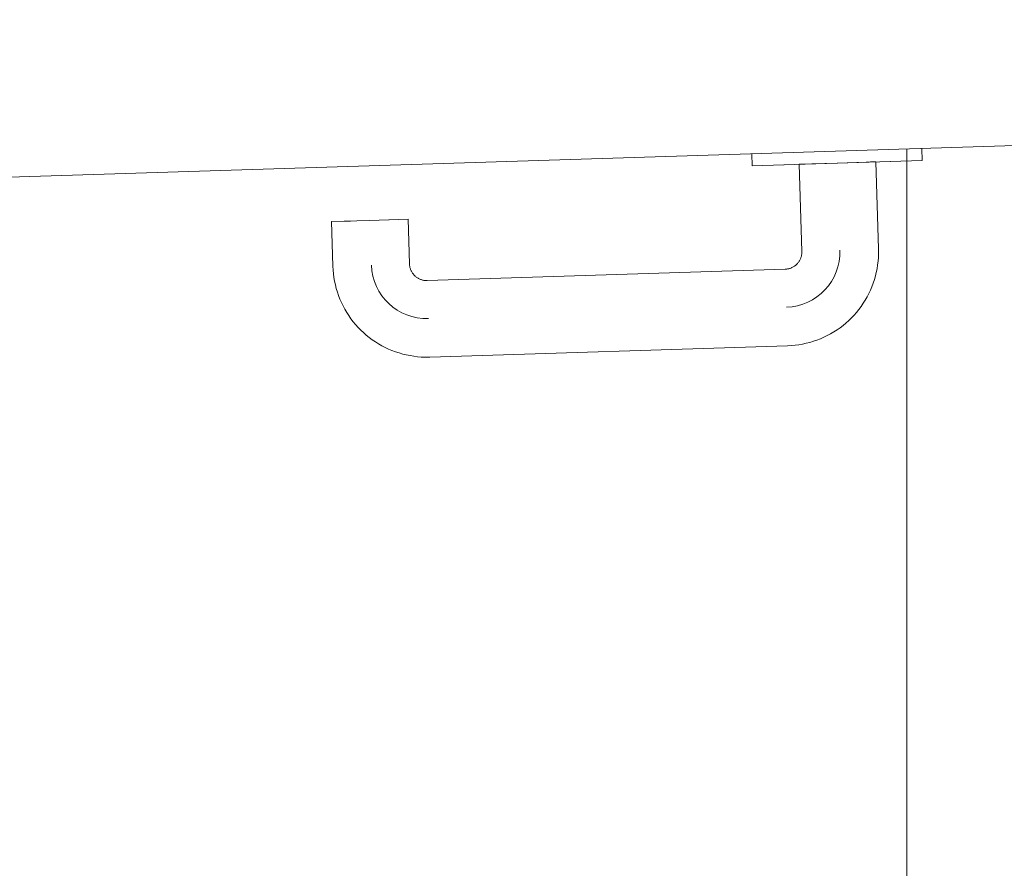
# Model space of a CAD drawing. Header units: millimetres. Extents: x 853417 to 929373, y -433185 to -369260.
# Tile 95 of 228: x 867398 to 867629, y -414209 to -414009. Entities that reach past the tile are written whole.
import ezdxf

# ---------------------------------------------------------------- set-up
doc = ezdxf.new("R2010")
doc.units = ezdxf.units.MM
doc.layers.add('KOKO-DOOR', color=7, linetype='Continuous', lineweight=9)
doc.layers.add('KOKO-FLOR-PATT', color=7, linetype='Continuous', lineweight=9)

# ---------------------------------------------------------------- blocks, each defined once
blk = doc.blocks.new('klaasseina spoonuks - 10M-3264584-1 korrus_SA_kunstihanke plaan')
at = {"layer": 'KOKO-DOOR'}
for p, q in [((333.91, 0), (333.91, -2.82)), ((333.91, 0), (333.91, -2.82)), ((373.91, -2.82), (373.91, 0)), ((373.91, -2.82), (373.91, 0)), ((454, 0), (-454, 0)), ((333.91, -2.82), (343.91, -2.82)), ((373.91, -2.82), (333.91, -2.82)), ((333.91, -2.82), (373.91, -2.82)), ((373.91, -2.82), (333.91, -2.82)), ((344.97, -2.82), (344.97, -23.32)), ((346.15, -2.82), (344.97, -2.82)), ((344.97, -2.82), (354, -2.82)), ((354, -2.82), (362.97, -2.82)), ((362.97, -2.82), (361.76, -2.82)), ((362.97, -23.32), (362.97, -2.82)), ((363.91, -2.82), (373.91, -2.82)), ((234.76, -12.82), (234.76, -23.32)), ((239.26, -12.82), (234.76, -12.82)), ((234.76, -12.82), (243.73, -12.82)), ((243.73, -12.82), (252.76, -12.82)), ((252.76, -12.82), (248.31, -12.82)), ((252.76, -23.32), (252.76, -12.82)), ((340.91, -27.38), (256.82, -27.38)), ((256.82, -45.38), (340.91, -45.38))]:
    blk.add_line(p, q, dxfattribs=at)
at = {"layer": 'KOKO-DOOR', "flags": 128}
for points in [[(234.76, -23.32), (234.78, -24.2), (234.83, -25.08), (234.92, -25.96), (235.04, -26.83), (235.2, -27.7), (235.39, -28.56), (235.62, -29.42), (235.88, -30.26), (236.17, -31.09), (236.5, -31.91), (236.86, -32.72), (237.25, -33.51), (237.68, -34.28), (238.13, -35.04), (238.61, -35.77), (239.12, -36.49), (239.67, -37.19), (240.23, -37.86), (240.83, -38.52), (241.45, -39.14), (242.09, -39.75), (242.76, -40.32), (243.45, -40.87), (244.17, -41.39), (244.9, -41.88), (245.65, -42.34), (246.42, -42.77), (247.21, -43.17), (248.01, -43.54), (248.82, -43.88), (249.65, -44.18), (250.49, -44.45), (251.34, -44.69), (252.2, -44.89), (253.07, -45.06), (253.94, -45.19), (254.82, -45.29), (255.7, -45.35), (256.58, -45.38), (256.82, -45.38)], [(256.82, -27.38), (256.66, -27.37), (256.49, -27.37), (256.33, -27.35), (256.17, -27.33), (256.01, -27.3), (255.85, -27.26), (255.7, -27.22), (255.54, -27.17), (255.39, -27.12), (255.24, -27.06), (255.09, -26.99), (254.94, -26.92), (254.8, -26.84), (254.66, -26.76), (254.53, -26.67), (254.39, -26.57), (254.27, -26.48), (254.14, -26.37), (254.02, -26.26), (253.91, -26.15), (253.8, -26.03), (253.69, -25.91), (253.59, -25.78), (253.49, -25.65), (253.4, -25.51), (253.32, -25.37), (253.24, -25.23), (253.16, -25.09), (253.1, -24.94), (253.04, -24.79), (252.98, -24.64), (252.93, -24.48), (252.89, -24.33), (252.85, -24.17), (252.82, -24.01), (252.79, -23.85), (252.78, -23.69), (252.76, -23.53), (252.76, -23.36), (252.76, -23.32)], [(340.91, -45.38), (341.79, -45.36), (342.67, -45.31), (343.55, -45.22), (344.43, -45.1), (345.29, -44.94), (346.16, -44.75), (347.01, -44.52), (347.85, -44.26), (348.68, -43.96), (349.5, -43.64), (350.31, -43.28), (351.1, -42.89), (351.87, -42.46), (352.63, -42.01), (353.37, -41.53), (354.09, -41.01), (354.78, -40.47), (355.46, -39.9), (356.11, -39.31), (356.74, -38.69), (357.34, -38.04), (357.91, -37.37), (358.46, -36.68), (358.98, -35.97), (359.47, -35.24), (359.94, -34.49), (360.37, -33.72), (360.77, -32.93), (361.14, -32.13), (361.47, -31.31), (361.77, -30.48), (362.04, -29.64), (362.28, -28.79), (362.48, -27.93), (362.65, -27.07), (362.78, -26.2), (362.88, -25.32), (362.94, -24.44), (362.97, -23.56), (362.97, -23.32)], [(344.97, -23.32), (344.97, -23.48), (344.96, -23.64), (344.94, -23.81), (344.92, -23.97), (344.89, -24.13), (344.85, -24.28), (344.81, -24.44), (344.76, -24.6), (344.71, -24.75), (344.65, -24.9), (344.58, -25.05), (344.51, -25.19), (344.43, -25.34), (344.35, -25.48), (344.26, -25.61), (344.17, -25.74), (344.07, -25.87), (343.96, -26), (343.85, -26.12), (343.74, -26.23), (343.62, -26.34), (343.5, -26.45), (343.37, -26.55), (343.24, -26.64), (343.1, -26.73), (342.97, -26.82), (342.82, -26.9), (342.68, -26.97), (342.53, -27.04), (342.38, -27.1), (342.23, -27.16), (342.08, -27.21), (341.92, -27.25), (341.76, -27.29), (341.6, -27.32), (341.44, -27.34), (341.28, -27.36), (341.12, -27.37), (340.96, -27.38), (340.91, -27.38)]]:
    blk.add_lwpolyline(points, dxfattribs=at)
at = {"layer": 'KOKO-DOOR'}
for centre, start, end in [((256.82, -23.32), 180, 270), ((340.91, -23.32), 270, 360)]:
    blk.add_arc(centre, 13, start, end, dxfattribs=at)

msp = doc.modelspace()

# ---------------------------------------------------------------- hatches: boundary and pattern name
at = {"layer": 'KOKO-FLOR-PATT', "true_color": 0x800000}
h = msp.add_hatch(dxfattribs=at)
h.set_pattern_fill('FP_21', color=16, style=0, pattern_type=2)
h.set_pattern_definition([(0, (463824.66, -1284242.16), (635, 635), [635, -635]), (0, (463824.66, -1284004.04), (635, 635), [635, -635]), (0, (463824.66, -1283765.9), (635, 635), [635, -635]), (90, (463904.03, -1283686.54), (-635, 635), [635, -635]), (90, (464142.16, -1283686.54), (-635, 635), [635, -635]), (90, (464380.3, -1283686.54), (-635, 635), [635, -635])])
h.paths.add_polyline_path([(867964.64, -417402.47), (867165.05, -417427.82), (867163.43, -417376.85), (867963.03, -417351.49), (867964.59, -417400.7)], flags=0)
h.paths.add_polyline_path([(864922.25, -417673.81), (867969.32, -417550.02), (867966.23, -417402.42), (868020.38, -417400.7), (868020.38, -417384.82), (868064.88, -417383.41), (868065.38, -417399.28), (868114.62, -417399.28), (868119.32, -417545.94), (870837.27, -417436.24), (870808.78, -416537.64), (870798.77, -416537.48), (870716.92, -413955.78), (869335.12, -413999.59), (869332.64, -413984.66), (869092.7, -413990.27), (869092.16, -413973.28), (869088.13, -413972.4), (869088.77, -413992.39), (868181.22, -414021.17), (868179.29, -414001.22), (868176.62, -414002.3), (868175.22, -414021.36), (867957.74, -414028.9), (867995.74, -415227.65), (868045.74, -415226.86), (868087.63, -416598.17), (868040.08, -416601.1), (868040.53, -416615.54), (867995.49, -416615.54), (867995.03, -416601.1), (867939.24, -416601.1), (867895.79, -415230.82), (867955.7, -415226.86), (867917.74, -414029.52), (867693.4, -414034.63), (867692.86, -414017.64), (867688.83, -414016.77), (867689.47, -414036.76), (866781.92, -414065.53), (866779.99, -414045.58), (866777.32, -414046.67), (866775.93, -414065.72), (866536.05, -414073.33), (866536.05, -414088.33), (865159.24, -414132.61), (865217.28, -415689.73), (864957.84, -417434.48)], flags=0)
h.paths.add_polyline_path([(866125.36, -416789.27), (865676.47, -416722.52), (865758.66, -416169.8), (866207.55, -416236.55)], flags=0)
h.paths.add_polyline_path([(869808.72, -416580.92), (869791.01, -416022.4), (870244.6, -416008.02), (870262.31, -416566.54)], flags=0)
h.paths.add_polyline_path([(867836.85, -416362.98), (867803.32, -415383.56), (867824.04, -415383.56), (867867.16, -415423.82), (867895.79, -416320.58), (867856.84, -416362.3)], flags=0)
h.paths.add_polyline_path([(868170.14, -416351.57), (868126.28, -416310.62), (868095.66, -415416), (868136.61, -415372.15), (868156.62, -415372.15), (868190.12, -416350.89)], flags=0)
h.paths.add_polyline_path([(866742.72, -415392.25), (866731.73, -415390.63), (866726.95, -415387.67), (866723.45, -415380.09), (866679.99, -415366.07), (866659.17, -415360.76), (866419.61, -415327.35), (866373.77, -415328.32), (866368.39, -415334.36), (866357.33, -415335.57), (866347.13, -415331.13), (866343.73, -415323.79), (866349.82, -415281.44), (866370.11, -415154.05), (866345.85, -415148.94), (866311.42, -415136.25), (866306.04, -415126.33), (866306.74, -415121.69), (866370.11, -414983.38), (866384.54, -414900.25), (866388.61, -414873.32), (866393.8, -414864.34), (866405.03, -414857.8), (866420.28, -414855.28), (866504.75, -414847.51), (866562.11, -414846.26), (866622.56, -414851), (866681.26, -414863.53), (866734.82, -414880.94), (866808.61, -414912.11), (866834.37, -414926.15), (866838.97, -414933.41), (866838.97, -414944.17), (866836.02, -414964.37), (866838.97, -414974.96), (866827.43, -415051.39), (866847.14, -415206.79), (866839.1, -415214.71), (866789.85, -415216.47), (866776.22, -415216.47), (866753.62, -415384.74), (866748.24, -415390.77), (866743.45, -415392.05)], flags=0)
h.paths.add_polyline_path([(865974.2, -415280.85), (865963.19, -415279.4), (865958.37, -415276.51), (865954.75, -415268.98), (865911.09, -415255.61), (865890.19, -415250.61), (865650.16, -415220.78), (865604.51, -415222.23), (865599.05, -415228.55), (865588.01, -415229.93), (865577.74, -415225.64), (865574.23, -415218.36), (865579.69, -415175.92), (865599.38, -415048.41), (865578.56, -415045.19), (865539.13, -415031.32), (865533.6, -415021.47), (865534.23, -415016.83), (865595.53, -414877.59), (865605.59, -414800.96), (865611.35, -414791.6), (865617.43, -414760.11), (865623.51, -414755.32), (865646.08, -414749.88), (865719.27, -414740.56), (865759.12, -414737.88), (865817.71, -414738.65), (865877.86, -414746.89), (865935.47, -414762.08), (866008.01, -414788.4), (866059.29, -414811.18), (866064.2, -414818.71), (866066.48, -414827.87), (866053.82, -414938.76), (866075.84, -415093.85), (866067.92, -415101.9), (866018.73, -415104.38), (866005.09, -415104.38), (865984.99, -415273.18), (865979.69, -415279.29), (865974.6, -415280.74)], flags=0)
h.paths.add_polyline_path([(869362.61, -415122.31), (869351.78, -415119.76), (869347.05, -415112.02), (869345.56, -415070.39), (869344.13, -414941.38), (869321.79, -414941.38), (869281.89, -414934.37), (869274.82, -414925.57), (869274.69, -414920.89), (869312.37, -414773.49), (869309.75, -414696.25), (869313.91, -414686.07), (869314.75, -414654.01), (869319.96, -414648.29), (869344.13, -414638.32), (869399.27, -414621.39), (869450.89, -414608.89), (869508.82, -414600.07), (869569.51, -414598.35), (869628.82, -414603.9), (869704.69, -414618.01), (869759.01, -414632.08), (869764.72, -414637.85), (869768.84, -414647.37), (869774.49, -414758.84), (869821.43, -414908.47), (869815.1, -414917.47), (869766.98, -414927.97), (869753.43, -414928.4), (869760.82, -415100.82), (869753.43, -415108.64), (869746.44, -415110.14), (869735.6, -415107.65), (869730.8, -415100.82), (869685.54, -415094.77), (869664.1, -415093.26), (869422.42, -415103.11), (869377.63, -415112.02), (869373.28, -415119.14), (869368.19, -415121.53)], flags=0)
h.paths.add_polyline_path([(870138.85, -415100.63), (870128.06, -415097.92), (870123.47, -415090.56), (870122.58, -415048.46), (870122.58, -414919.45), (870093.82, -414917.79), (870060.94, -414911.51), (870054, -414902.6), (870053.94, -414897.92), (870093.82, -414751.1), (870094.45, -414666.72), (870094.45, -414638.47), (870097.71, -414629.78), (870107.72, -414621.49), (870123.07, -414616.31), (870204.41, -414595.03), (870260.79, -414584.41), (870321.2, -414579.19), (870381.16, -414581.94), (870436.85, -414590.36), (870504.31, -414606.19), (870542.46, -414618.66), (870548.32, -414625.64), (870549.87, -414631.85), (870550.34, -414656.1), (870555, -414667.55), (870556.11, -414743.35), (870600.89, -414893.56), (870594.35, -414902.57), (870546.08, -414912.35), (870532.52, -414912.58), (870537.33, -415085.1), (870532.52, -415091.57), (870522.82, -415094.19), (870512.01, -415091.54), (870507.32, -415084.64), (870462.15, -415077.92), (870440.74, -415076.08), (870198.94, -415082.33), (870154.02, -415090.56), (870149.56, -415097.62), (870144.44, -415099.93)], flags=0)
h.paths.add_polyline_path([(867493.54, -414079.39), (867493.26, -414074.91), (867488.85, -414077.63), (867493.47, -414079.37)], flags=0)
h.paths.add_polyline_path([(867493.61, -414081.72), (867493.26, -414079.67), (867493.54, -414081.77)], flags=0)
h.paths.add_polyline_path([(867484.54, -414066.59), (867481.04, -414068.93), (867484.38, -414070.69), (867484.54, -414066.65)], flags=0)
h.paths.add_polyline_path([(867493.82, -414088.36), (867492.06, -414084.28), (867489.73, -414088.11), (867482.11, -414083.93), (867471.85, -414072.12), (867475.55, -414066.65), (867477.39, -414056.31), (867484.21, -414056.16), (867486.14, -414068.02), (867493.29, -414071.59), (867493.61, -414070.36), (867577.34, -414068.93), (867577.79, -414076.64), (867587.61, -414070.25), (867587.93, -414063.31), (867582.45, -414063.23), (867583.89, -414042.93), (867597.38, -414042.54), (867595.95, -414063.05), (867595.14, -414064.71), (867598.97, -414067.04), (867595.14, -414074.27), (867582.98, -414084.92), (867577.73, -414081.22), (867576.44, -414085.74), (867503.35, -414088.06)], flags=0)
h.paths.add_polyline_path([(867586.72, -414072.61), (867577.79, -414071.85), (867585.98, -414065.53), (867586.23, -414067.92)], flags=0)
h.paths.add_polyline_path([(866741.2, -414055.82), (866747.19, -414055.63), (866746.69, -414046.64), (866740.96, -414048.41), (866741.19, -414055.63)], flags=0)
h.paths.add_polyline_path([(868892.84, -414035.03), (868892.56, -414030.55), (868888.15, -414033.26), (868892.76, -414035)], flags=0)
h.paths.add_polyline_path([(868892.91, -414037.36), (868892.56, -414035.3), (868892.84, -414037.41)], flags=0)
h.paths.add_polyline_path([(868883.84, -414022.22), (868880.33, -414024.57), (868883.65, -414026.93), (868883.83, -414022.29)], flags=0)
h.paths.add_polyline_path([(868893.12, -414044), (868891.36, -414039.91), (868889.03, -414043.75), (868881.4, -414039.57), (868871.15, -414027.76), (868874.85, -414022.36), (868876.68, -414011.94), (868883.51, -414011.87), (868885.08, -414023.34), (868892.59, -414027.23), (868892.91, -414025.99), (868976.64, -414024.57), (868977.09, -414032.28), (868986.91, -414025.89), (868987.23, -414018.94), (868981.75, -414018.87), (868983.19, -413998.56), (868996.68, -413998.18), (868995.25, -414018.69), (868994.43, -414020.35), (868998.27, -414022.68), (868994.43, -414029.9), (868982.28, -414040.56), (868977.03, -414036.86), (868975.73, -414041.38), (868902.65, -414043.7)], flags=0)
h.paths.add_polyline_path([(868986.02, -414028.24), (868977.09, -414027.49), (868985.28, -414021.17), (868985.53, -414023.56)], flags=0)
h.paths.add_polyline_path([(867723.5, -414024.67), (867729.5, -414024.48), (867728.99, -414015.49), (867723.28, -414017.64), (867723.5, -414024.48)], flags=0)
h.paths.add_polyline_path([(868140.49, -414011.45), (868146.49, -414011.26), (868145.98, -414002.27), (868140.26, -414004.05), (868140.49, -414011.26)], flags=0)
h.paths.add_polyline_path([(869122.8, -413980.31), (869128.8, -413980.12), (869128.29, -413971.13), (869122.58, -413973.28), (869122.79, -413980.12)], flags=0)
h.paths.add_polyline_path([(870746.43, -413939.84), (870751.42, -413939.68), (870750.79, -413919.69), (870730.92, -413920.32), (870731.56, -413925.3), (870745.95, -413924.85), (870746.42, -413939.68)], flags=0)

# ---------------------------------------------------------------- block references
at = {"layer": 'KOKO-DOOR', "rotation": 1.815909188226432}
msp.add_blockref('klaasseina spoonuks - 10M-3264584-1 korrus_SA_kunstihanke plaan', (867235.7, -414051.14), dxfattribs=at)

doc.saveas('drawing.dxf')
